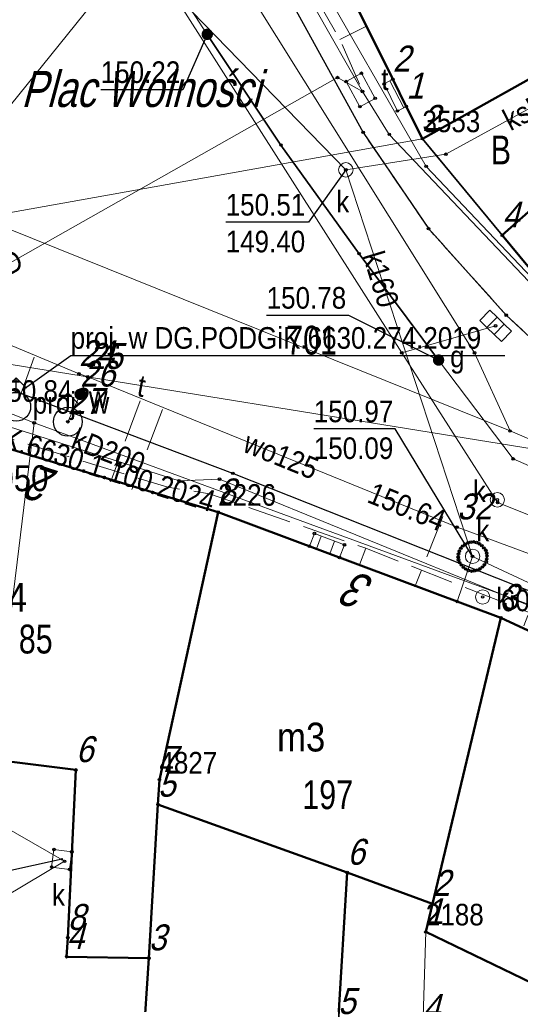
# Model space of a CAD drawing. Header units: metres. Extents: x 5551907 to 5556416, y 5709283 to 5712755.
# Tile 51 of 100: x 5554627 to 5554644, y 5710553 to 5710587. Entities that reach past the tile are written whole.
import ezdxf
from ezdxf.enums import TextEntityAlignment as Align

# ---------------------------------------------------------------- set-up
doc = ezdxf.new("R2010")
doc.units = ezdxf.units.M
for name, pattern in [('1.0_0.5', [1.5, 1, -0.5]), ('1.5_0.5', [2, 1.5, -0.5]), ('219-500', [0])]:
    doc.linetypes.add(name, pattern=pattern)
doc.layers.get('0').update_dxf_attribs({"color": 2, "lineweight": 5})
doc.styles.get("Standard").update_dxf_attribs({"font": 'Working1250', "width": 0.75})
doc.linetypes.add('902-500', pattern='A,3.75,0,[1,ksztalty.shx,S=0.5,R=0,X=0,Y=0],3.75', length=7.5)

# ---------------------------------------------------------------- blocks, each defined once
blk = doc.blocks.new('PUNKTBUD')
at = {"color": 0}
blk.add_circle((0, 0), 0.045, dxfattribs=at)
blk = doc.blocks.new('203')
at = {"linetype": 'Continuous', "lineweight": 0}
h = blk.add_hatch(color=0, dxfattribs=at)
edge = h.paths.add_edge_path()
edge.add_arc((0, 0), 0.045, 0, 360)
blk = doc.blocks.new('US25')
at = {"linetype": 'Continuous', "lineweight": 0}
h = blk.add_hatch(color=0, dxfattribs=at)
edge = h.paths.add_edge_path()
edge.add_arc((0, 0), 0.2, 0, 360)
blk = doc.blocks.new('PW01')
at = {"linetype": 'Continuous', "lineweight": 13}
h = blk.add_hatch(color=0, dxfattribs=at)
edge = h.paths.add_edge_path()
edge.add_arc((0, 0), 0.045, 0, 360)
blk = doc.blocks.new('US05')
at = {"color": 0, "linetype": 'Continuous', "lineweight": 13}
for p, q in [((-0.525, -0.25), (-0.525, 0.25)), ((-0.525, 0.25), (-0.175, 0.25)), ((-0.175, -0.25), (-0.175, 0.25)), ((-0.175, 0.25), (0.175, 0.25)), ((0.175, -0.25), (0.175, 0.25)), ((0.175, 0.25), (0.525, 0.25)), ((0.525, -0.25), (0.525, 0.25)), ((-0.525, -0.25), (-0.175, -0.25)), ((-0.175, -0.25), (0.175, -0.25)), ((0.175, -0.25), (0.525, -0.25))]:
    blk.add_line(p, q, dxfattribs=at)
blk = doc.blocks.new('US22')
at = {"color": 0, "linetype": 'Continuous', "lineweight": 13}
blk.add_circle((0, 0), 0.25, dxfattribs=at)
blk = doc.blocks.new('SUWH')
at = {"color": 0, "linetype": 'Continuous'}
for p in [(-0.354, 0.646), (0, 0.5), (0.354, 0.646)]:
    blk.add_line(p, (0, 1), dxfattribs=at)
blk.add_circle((0, 0), 0.5, dxfattribs=at)
blk = doc.blocks.new('PIKIETAW1891')
at = {"color": 0}
blk.add_circle((0, 0), 0.045, dxfattribs=at)

msp = doc.modelspace()

# ---------------------------------------------------------------- linework, layer by layer
at = {"layer": '218-kontur użytku gruntowego', "color": 3, "linetype": 'CONTINUOUS', "lineweight": 18, "flags": 128}
for points in [[(5554635.54, 5710593.76), (5554640.8, 5710583.2)], [(5554640.8, 5710583.2), (5554635.54, 5710593.76)], [(5554640.8, 5710583.2), (5554644.79, 5710578.37)], [(5554644.79, 5710578.37), (5554640.8, 5710583.2)], [(5554633.71, 5710570.24), (5554621.39, 5710573.98)], [(5554621.39, 5710573.98), (5554633.71, 5710570.24)], [(5554643.52, 5710566.58), (5554633.71, 5710570.24)], [(5554633.71, 5710570.24), (5554643.52, 5710566.58)], [(5554657.89, 5710559.92), (5554643.52, 5710566.58)], [(5554643.52, 5710566.58), (5554657.89, 5710559.92)]]:
    msp.add_lwpolyline(points, dxfattribs=at)
at = {"layer": '219-działka ewidencyjna', "color": 7, "linetype": '219-500', "lineweight": 18, "flags": 128}
for points in [[(5554635.54, 5710593.76), (5554640.8, 5710583.2)], [(5554640.8, 5710583.2), (5554610.13, 5710577.71)], [(5554640.8, 5710583.2), (5554644.79, 5710578.37)], [(5554621.39, 5710573.98), (5554633.71, 5710570.24)], [(5554633.71, 5710570.24), (5554631.67, 5710560.95)], [(5554633.71, 5710570.24), (5554643.52, 5710566.58)], [(5554643.52, 5710566.58), (5554640.92, 5710555.68)], [(5554643.52, 5710566.58), (5554657.89, 5710559.92)], [(5554631.67, 5710560.95), (5554631.1, 5710551.78)], [(5554640.92, 5710555.68), (5554640.65, 5710547.2)]]:
    msp.add_lwpolyline(points, dxfattribs=at)
at = {"layer": '312-budynek ewidencyjny', "color": 7, "linetype": 'CONTINUOUS', "lineweight": 50, "flags": 128}
for points in [[(5554639.77, 5710585.26), (5554635.54, 5710593.76)], [(5554651.47, 5710589.17), (5554640.8, 5710583.2)], [(5554640.24, 5710584.32), (5554639.77, 5710585.26)], [(5554640.8, 5710583.2), (5554640.24, 5710584.32)], [(5554643.57, 5710579.85), (5554645.69, 5710581.73)], [(5554644.79, 5710578.37), (5554643.57, 5710579.85)], [(5554621.39, 5710573.98), (5554633.71, 5710570.24)], [(5554633.71, 5710570.24), (5554631.67, 5710560.96)], [(5554631.67, 5710560.96), (5554633.71, 5710570.24)], [(5554633.71, 5710570.24), (5554643.52, 5710566.58)], [(5554643.52, 5710566.58), (5554641.15, 5710556.66)], [(5554641.15, 5710556.66), (5554643.52, 5710566.58)], [(5554643.52, 5710566.58), (5554656.43, 5710560.6)], [(5554628.77, 5710561.3), (5554619.58, 5710562.45)], [(5554628.49, 5710555.48), (5554628.77, 5710561.3)], [(5554631.67, 5710560.96), (5554631.62, 5710560.1)], [(5554631.62, 5710560.1), (5554631.67, 5710560.96)], [(5554631.62, 5710560.1), (5554631.3, 5710554.77)], [(5554631.3, 5710554.77), (5554631.62, 5710560.1)], [(5554638.19, 5710557.74), (5554631.62, 5710560.1)], [(5554631.62, 5710560.1), (5554638.19, 5710557.74)], [(5554638.19, 5710557.74), (5554637.87, 5710552.56)], [(5554641.15, 5710556.66), (5554638.19, 5710557.74)], [(5554640.92, 5710555.68), (5554641.15, 5710556.66)], [(5554628.45, 5710554.82), (5554628.49, 5710555.48)], [(5554652.32, 5710550.18), (5554640.92, 5710555.68)], [(5554631.3, 5710554.77), (5554628.45, 5710554.82)], [(5554631.11, 5710551.79), (5554631.3, 5710554.77)]]:
    msp.add_lwpolyline(points, dxfattribs=at)
at = {"layer": '352-schody', "color": 7, "linetype": 'CONTINUOUS', "lineweight": 18, "flags": 128}
for points in [[(5554639.77, 5710585.26), (5554640.24, 5710584.32), (5554639.93, 5710584.16), (5554639.47, 5710585.1)], [(5554639.77, 5710585.26), (5554640.24, 5710584.32), (5554639.93, 5710584.16), (5554639.47, 5710585.1)], [(5554637.05, 5710569.5), (5554638.09, 5710569.11), (5554637.92, 5710568.67), (5554636.88, 5710569.06)], [(5554637.05, 5710569.5), (5554638.09, 5710569.11), (5554637.92, 5710568.67), (5554636.88, 5710569.06)]]:
    msp.add_lwpolyline(points, close=True, dxfattribs=at)
for points in [[(5554640.152, 5710584.275), (5554639.671, 5710585.207)], [(5554637.118, 5710568.971), (5554637.284, 5710569.412)], [(5554637.587, 5710568.795), (5554637.752, 5710569.237)]]:
    msp.add_lwpolyline(points, dxfattribs=at)
at = {"layer": 'chodnik', "color": 7, "linetype": '1.0_0.5', "lineweight": 18, "flags": 128}
for points in [[(5554635.54, 5710593.77), (5554634.91, 5710595.04), (5554633.91, 5710593.77), (5554633.75, 5710592.48), (5554638.74, 5710583.42), (5554641.01, 5710580.08), (5554643.71, 5710577.08), (5554646.71, 5710574.28), (5554649.98, 5710571.75), (5554654.48, 5710569.13), (5554657.23, 5710567.94), (5554663.58, 5710565.38), (5554672.78, 5710561.9), (5554675.18, 5710561.06), (5554689.57, 5710555.85), (5554698.78, 5710552.52), (5554710.37, 5710548.38), (5554714.25, 5710546.74), (5554729.82, 5710541.69), (5554742.89, 5710537.3), (5554751.26, 5710534.52), (5554762.58, 5710530.76), (5554774.22, 5710526.97), (5554774.78, 5710528.37), (5554764.27, 5710531.88), (5554751.75, 5710536.33), (5554751.77, 5710536.51), (5554750.8, 5710536.85), (5554747.46, 5710538.23), (5554747.7, 5710540.56), (5554744.66, 5710541.51), (5554744.56, 5710541.2), (5554739.98, 5710542.65), (5554739.84, 5710542.24), (5554738.75, 5710542.66), (5554738.86, 5710543), (5554737.13, 5710543.55), (5554736.94, 5710542.93), (5554735.52, 5710543.39), (5554735.71, 5710544), (5554735.21, 5710544.15), (5554734.57, 5710542.28), (5554734.29, 5710542.36), (5554734.21, 5710542.13), (5554733.69, 5710542.29), (5554733.6, 5710541.98), (5554731.6, 5710542.57), (5554731.71, 5710542.9), (5554731.2, 5710543.05), (5554731.26, 5710543.29), (5554730.98, 5710543.4), (5554731.45, 5710545.01), (5554730.83, 5710545.22), (5554730.25, 5710543.35), (5554729.32, 5710543.64), (5554729.03, 5710543.39), (5554727.46, 5710543.87), (5554727.33, 5710544.25), (5554717.41, 5710547.27), (5554713.9, 5710548.53), (5554699.71, 5710553.91), (5554699.01, 5710554.16), (5554698.93, 5710553.83), (5554698.03, 5710554.16), (5554698.06, 5710554.49), (5554696.65, 5710554.99), (5554696.58, 5710554.63), (5554695.68, 5710554.95), (5554695.75, 5710555.31), (5554694.67, 5710555.69), (5554694.6, 5710555.33), (5554693.68, 5710555.69), (5554693.72, 5710556.03), (5554692.17, 5710556.57), (5554692.08, 5710556.12), (5554691.15, 5710556.47), (5554691.23, 5710556.91), (5554690.16, 5710557.29), (5554680.82, 5710560.6), (5554675.34, 5710562.38), (5554657.42, 5710568.76), (5554652.45, 5710572.15), (5554644.79, 5710578.37), (5554640.8, 5710583.2)], [(5554701.94, 5710544.3), (5554700.74, 5710545.72), (5554686.94, 5710550.95), (5554676.86, 5710554.79), (5554657.36, 5710562.45), (5554644.05, 5710567.69), (5554634.22, 5710571.59), (5554626.43, 5710574.52), (5554620.44, 5710576.15), (5554615.82, 5710578.07), (5554614.07, 5710578.62), (5554612.84, 5710578.98), (5554609.83, 5710579.69), (5554607.1, 5710579.88), (5554604.29, 5710579.54), (5554600.63, 5710578.77), (5554596.7, 5710577.62), (5554593.44, 5710576.59), (5554589.82, 5710575.3), (5554586.34, 5710573.89), (5554582.72, 5710572.29), (5554575.58, 5710569.01), (5554564.32, 5710563.87), (5554562.8, 5710562.57), (5554562.14, 5710560.52), (5554562.19, 5710557.43), (5554569.93, 5710560.88), (5554577.48, 5710564.19), (5554576.33, 5710566.7), (5554590.07, 5710571.3), (5554610.13, 5710577.71), (5554621.39, 5710573.98), (5554633.71, 5710570.24), (5554643.52, 5710566.58), (5554644.29, 5710566.22), (5554644.46, 5710566.66), (5554645.25, 5710566.29), (5554645.11, 5710565.84), (5554645.84, 5710565.51), (5554645.96, 5710565.94), (5554646.76, 5710565.6), (5554646.6, 5710565.15), (5554648.61, 5710564.22), (5554648.79, 5710564.71), (5554649.54, 5710564.32), (5554649.37, 5710563.87), (5554650.83, 5710563.19), (5554650.97, 5710563.67), (5554651.74, 5710563.33), (5554651.6, 5710562.84), (5554652.55, 5710562.39), (5554652.72, 5710562.88), (5554653.52, 5710562.52), (5554653.37, 5710562.02), (5554654.28, 5710561.6), (5554654.43, 5710562.07), (5554655.19, 5710561.74), (5554655.01, 5710561.26), (5554657.89, 5710559.92), (5554658.33, 5710559.41), (5554673.9, 5710553.35), (5554680.52, 5710550.71), (5554691.66, 5710546.4), (5554700.19, 5710543.25), (5554700.94, 5710541.59), (5554701.56, 5710541.41), (5554701.89, 5710542.53)]]:
    msp.add_lwpolyline(points, close=True, dxfattribs=at)
at = {"layer": 'jezdnia', "color": 7, "linetype": '1.5_0.5', "lineweight": 18, "flags": 128}
msp.add_lwpolyline([(5554558, 5710570.33), (5554562.14, 5710560.52), (5554562.8, 5710562.57), (5554564.32, 5710563.87), (5554575.58, 5710569.01), (5554582.72, 5710572.29), (5554586.34, 5710573.89), (5554589.82, 5710575.3), (5554593.44, 5710576.59), (5554596.7, 5710577.62), (5554600.63, 5710578.77), (5554604.29, 5710579.54), (5554607.1, 5710579.88), (5554609.83, 5710579.69), (5554612.84, 5710578.98), (5554614.07, 5710578.62), (5554615.82, 5710578.07), (5554620.44, 5710576.15), (5554626.43, 5710574.52), (5554634.22, 5710571.59), (5554644.05, 5710567.69), (5554657.36, 5710562.45), (5554676.86, 5710554.79), (5554686.94, 5710550.95), (5554700.74, 5710545.72), (5554701.94, 5710544.3), (5554701.89, 5710542.53), (5554701.56, 5710541.41), (5554707.44, 5710538.78), (5554708.55, 5710539.84), (5554708.99, 5710540.24), (5554709.69, 5710540.89), (5554710.98, 5710541.56), (5554712.5, 5710541.41), (5554720.5, 5710538.63), (5554736.78, 5710533.06), (5554749.57, 5710528.78), (5554763.55, 5710524.1), (5554766.07, 5710523.24), (5554782.69, 5710517.85), (5554796.57, 5710513.51), (5554803.14, 5710511.53), (5554825.07, 5710504.76), (5554823.27, 5710511.18), (5554815.61, 5710513.72), (5554799.99, 5710518.83), (5554799.5, 5710519.11), (5554799.2, 5710519.56), (5554798.33, 5710521.27), (5554797.28, 5710521.23), (5554795.45, 5710521.76), (5554793.69, 5710523.21), (5554792.64, 5710522.93), (5554791.5, 5710521.88), (5554790.13, 5710521.95), (5554787.1, 5710522.84), (5554785.11, 5710523.52), (5554778.56, 5710525.61), (5554774.22, 5710526.97), (5554762.58, 5710530.76), (5554751.26, 5710534.52), (5554742.89, 5710537.3), (5554729.82, 5710541.69), (5554714.25, 5710546.74), (5554710.37, 5710548.38), (5554698.78, 5710552.52), (5554689.57, 5710555.85), (5554675.18, 5710561.06), (5554672.78, 5710561.9), (5554663.58, 5710565.38), (5554657.23, 5710567.94), (5554654.48, 5710569.13), (5554649.98, 5710571.75), (5554646.71, 5710574.28), (5554643.71, 5710577.08), (5554641.01, 5710580.08), (5554638.74, 5710583.42), (5554633.75, 5710592.48), (5554633.91, 5710593.77), (5554634.91, 5710595.04), (5554633.01, 5710599.07), (5554631.32, 5710598.71), (5554629.63, 5710599.6), (5554625.95, 5710606.2), (5554625.71, 5710607.17), (5554626.02, 5710607.96), (5554642.85, 5710629.44), (5554638.66, 5710629.24), (5554632.54, 5710621.1), (5554625.82, 5710612.21), (5554623.73, 5710611.37), (5554622.02, 5710612.5), (5554609.82, 5710629.69), (5554603.83, 5710627.01), (5554609.56, 5710618.13), (5554617.52, 5710605.64), (5554618.27, 5710604.43), (5554618.94, 5710603.08), (5554618.99, 5710602.3), (5554618.71, 5710601.51), (5554617.21, 5710600.11), (5554615.15, 5710598.69), (5554603.4, 5710592.52), (5554592.29, 5710586.8), (5554591.52, 5710586.8), (5554590.85, 5710587.1), (5554590.26, 5710587.53), (5554589.28, 5710588.68), (5554580.73, 5710602.65), (5554575.05, 5710600.93), (5554584.05, 5710586.01), (5554584.47, 5710583.62), (5554582.84, 5710581.95), (5554570.69, 5710576.2), (5554558.91, 5710570.55)], close=True, dxfattribs=at)
at = {"layer": 'krawężnik', "color": 7, "linetype": 'CONTINUOUS', "lineweight": 25, "flags": 128}
for points in [[(5554634.91, 5710595.04), (5554633.91, 5710593.77), (5554633.75, 5710592.48), (5554638.74, 5710583.42), (5554641.01, 5710580.08), (5554643.71, 5710577.08), (5554646.71, 5710574.28), (5554649.98, 5710571.75), (5554654.48, 5710569.13), (5554657.23, 5710567.94), (5554663.58, 5710565.38), (5554672.78, 5710561.9), (5554675.18, 5710561.06), (5554689.57, 5710555.85), (5554698.78, 5710552.52), (5554710.37, 5710548.38), (5554714.25, 5710546.74), (5554729.82, 5710541.69), (5554742.89, 5710537.3), (5554751.26, 5710534.52), (5554762.58, 5710530.76), (5554774.22, 5710526.97), (5554778.56, 5710525.61)], [(5554701.56, 5710541.41), (5554701.89, 5710542.53), (5554701.94, 5710544.3), (5554700.74, 5710545.72), (5554686.94, 5710550.95), (5554676.86, 5710554.79), (5554657.36, 5710562.45), (5554644.05, 5710567.69), (5554634.22, 5710571.59), (5554626.43, 5710574.52)]]:
    msp.add_lwpolyline(points, dxfattribs=at)
at = {"layer": 'obudowa ochronna przewodu', "color": 7, "linetype": 'CONTINUOUS', "lineweight": 35, "flags": 128}
msp.add_lwpolyline([(5554633.33, 5710586.82), (5554635.89, 5710582.98), (5554638.6, 5710579.21), (5554641.36, 5710575.52)], dxfattribs=at)
at = {"layer": 'ogrodzenie trwałe', "color": 7, "linetype": '902-500', "lineweight": 35, "flags": 128}
msp.add_lwpolyline([(5554640.8, 5710583.2), (5554643.57, 5710579.85)], dxfattribs=at)
at = {"layer": 'przewód elektroenergetyczny podziemny', "color": 1, "linetype": 'CONTINUOUS', "lineweight": 18, "flags": 128}
for points in [[(5554746.97, 5710536.32), (5554714.02, 5710547.69), (5554713.26, 5710548.15), (5554700, 5710553.25), (5554699.28, 5710552.62), (5554688.68, 5710556.84), (5554675.66, 5710561.33), (5554659.32, 5710567.61), (5554658.02, 5710568.24), (5554652.74, 5710571.71), (5554652.17, 5710571.96), (5554644.6, 5710578.37), (5554640.93, 5710582.24), (5554636.89, 5710589.26), (5554637.33, 5710589.42), (5554634.93, 5710593.99), (5554662.51, 5710609.21), (5554676.03, 5710616.28), (5554685.57, 5710620.81)], [(5554556.79, 5710555.59), (5554569.67, 5710561.03), (5554576.34, 5710564.36), (5554575.78, 5710567.56), (5554581.33, 5710569.41), (5554592.35, 5710573.8), (5554592.67, 5710573.45), (5554598.77, 5710574.83), (5554605.31, 5710576.88), (5554609.3, 5710578.59), (5554621.07, 5710574.92), (5554632.35, 5710571.33), (5554633.76, 5710571.39), (5554648.72, 5710565.28)]]:
    msp.add_lwpolyline(points, dxfattribs=at)
at = {"layer": 'przewód gazowy', "color": 40, "linetype": 'CONTINUOUS', "lineweight": 18, "flags": 128}
msp.add_lwpolyline([(5554629.51, 5710592.95), (5554630.81, 5710590.71), (5554633.33, 5710586.82), (5554635.89, 5710582.98), (5554638.6, 5710579.21), (5554641.36, 5710575.52), (5554643.95, 5710572.09), (5554648.15, 5710570.26), (5554648.38, 5710570.08), (5554664.78, 5710563.81), (5554669.85, 5710561.83), (5554683.11, 5710556.68), (5554686.39, 5710555.56), (5554690.85, 5710553.91), (5554705.54, 5710548.47), (5554708.34, 5710547.56), (5554714.35, 5710545.32), (5554715.95, 5710544.73), (5554718.14, 5710543.92), (5554723.22, 5710542.05), (5554743.94, 5710535.12)], dxfattribs=at)
at = {"layer": 'przewód kanalizacyjny', "color": 34, "linetype": 'CONTINUOUS', "lineweight": 18, "flags": 128}
for points in [[(5554622.18, 5710605.01), (5554611.28, 5710579.7), (5554627.32, 5710573.34), (5554648.75, 5710565.48)], [(5554628.3, 5710594.29), (5554640.08, 5710575.77), (5554643.41, 5710570.58), (5554668.65, 5710560.53), (5554677.79, 5710557.09), (5554688.04, 5710553.28), (5554705.47, 5710547.12)], [(5554642.54, 5710568.71), (5554638.14, 5710582.12), (5554627.45, 5710593.12)], [(5554638.14, 5710582.12), (5554641.61, 5710582.66), (5554649.97, 5710587.23), (5554650.37, 5710587.45)], [(5554640.08, 5710575.77), (5554643.34, 5710576.71)], [(5554627.32, 5710573.34), (5554625.65, 5710559.7), (5554628.38, 5710558.13), (5554622.14, 5710554.42)], [(5554642.01, 5710567.14), (5554642.54, 5710568.71)], [(5554655.17, 5710554.41), (5554657.54, 5710561.7), (5554642.54, 5710568.71)]]:
    msp.add_lwpolyline(points, dxfattribs=at)
at = {"layer": 'przewód telekomunikacyjny podziemny', "color": 30, "linetype": 'CONTINUOUS', "lineweight": 18, "flags": 128}
for points in [[(5554622.85, 5710607.73), (5554629.81, 5710596.22), (5554642.61, 5710575.77), (5554643.84, 5710573.06), (5554652.72, 5710569.27)], [(5554638.72, 5710584.84), (5554633.9, 5710593.31), (5554631.28, 5710598.61), (5554627.37, 5710606.25)], [(5554374.01, 5710454.75), (5554369.95, 5710464.56), (5554368.86, 5710465.36), (5554380.31, 5710483.95), (5554389.55, 5710494.24), (5554395.67, 5710499.5), (5554427.9, 5710522.38), (5554455.78, 5710532.81), (5554483.92, 5710541.5), (5554524.38, 5710553.96), (5554539.21, 5710559.79), (5554555.97, 5710566.98), (5554585.2, 5710580.72), (5554598.19, 5710584.52), (5554607.28, 5710586.33), (5554615.01, 5710584.66), (5554643.84, 5710573.06)], [(5554620.2, 5710575.66), (5554621.41, 5710576.03), (5554637.85, 5710585.32), (5554638.72, 5710584.84)], [(5554638.72, 5710584.84), (5554639.65, 5710583.35), (5554645.15, 5710577.55), (5554653.59, 5710570.42)], [(5554605.5, 5710578.77), (5554652.39, 5710571.18), (5554653.59, 5710570.42)]]:
    msp.add_lwpolyline(points, dxfattribs=at)
at = {"layer": 'przewód telekomunikacyjny podziemny - ob. projektowany', "color": 30, "linetype": '1.5_0.5', "lineweight": 18, "flags": 128}
for points in [[(5554651.18, 5710602.51), (5554650.9, 5710603.02), (5554635.28, 5710594.55), (5554634.07, 5710593.41), (5554637.93, 5710586.64), (5554638.72, 5710584.84)], [(5554637.93, 5710586.64), (5554638.86, 5710587.1)], [(5554625.19, 5710573.19), (5554631.96, 5710571.11), (5554633.41, 5710570.88), (5554638.83, 5710568.99), (5554644.48, 5710566.77), (5554649.82, 5710564.33), (5554654.19, 5710562.32), (5554656.13, 5710562.7), (5554667.05, 5710558.18), (5554666.29, 5710556.31)], [(5554638.62, 5710568.41), (5554638.83, 5710568.99)]]:
    msp.add_lwpolyline(points, dxfattribs=at)
at = {"layer": 'przewód wodociągowy', "color": 5, "linetype": 'CONTINUOUS', "lineweight": 18, "flags": 128}
for points in [[(5554621.57, 5710578.05), (5554622.15, 5710578.99), (5554633.11, 5710592.56), (5554632.93, 5710593.64), (5554632.59, 5710594.3)], [(5554621.57, 5710578.05), (5554622.75, 5710577.6), (5554628.88, 5710575.04), (5554629.18, 5710574.94)], [(5554629.18, 5710574.94), (5554628.92, 5710574.33), (5554628.49, 5710573.38)], [(5554629.18, 5710574.94), (5554642, 5710569.72), (5554649.34, 5710567.02), (5554653.37, 5710565.5), (5554654.78, 5710564.83), (5554666.48, 5710560.02), (5554679.45, 5710555.18), (5554686.5, 5710552.37), (5554693.53, 5710549.75), (5554709.59, 5710543.48), (5554714.35, 5710541.61), (5554716.67, 5710540.68), (5554719.55, 5710539.74), (5554720.87, 5710539.24), (5554737.43, 5710534.51), (5554744.28, 5710532.08), (5554747.67, 5710530.86), (5554754.22, 5710528.46), (5554766.15, 5710524.25)]]:
    msp.add_lwpolyline(points, dxfattribs=at)
at = {"layer": 'przewód wodociągowy - ob. projektowany', "color": 5, "linetype": '1.5_0.5', "lineweight": 18, "flags": 128}
for points in [[(5554627.32, 5710575.62), (5554626.7, 5710573.9)], [(5554631, 5710574.11), (5554629.99, 5710571.34), (5554629.96, 5710571.31)], [(5554631.78, 5710573.81), (5554630.71, 5710571.03)], [(5554641.51, 5710570.09), (5554640.53, 5710567.65)]]:
    msp.add_lwpolyline(points, dxfattribs=at)
at = {"layer": 'przewód wodociągowy - ob. projektowany-Atr1', "color": 5, "flags": 128}
msp.add_lwpolyline([(5554626.91, 5710574.48), (5554628.59, 5710575.68), (5554643.654, 5710575.68)], dxfattribs=at)
at = {"layer": 'rzedna-Atr2', "color": 7, "flags": 128}
for points in [[(5554633.33, 5710586.82), (5554632.48, 5710584.9), (5554629.632, 5710584.9)], [(5554638.14, 5710582.12), (5554636.85, 5710580.3), (5554633.97, 5710580.3)], [(5554641.36, 5710575.52), (5554638.24, 5710577.07), (5554635.392, 5710577.07)], [(5554642.54, 5710568.71), (5554639.85, 5710573.13), (5554637.028, 5710573.13)], [(5554628.29, 5710558.2), (5554626.3, 5710557.76), (5554623.452, 5710557.76)]]:
    msp.add_lwpolyline(points, dxfattribs=at)
at = {"layer": 'studnia kanalizacyjna', "color": 34, "linetype": 'CONTINUOUS', "lineweight": 18, "flags": 128}
msp.add_lwpolyline([(5554643.04, 5710568.72), (5554643.03, 5710568.62), (5554643.01, 5710568.52), (5554642.95, 5710568.42), (5554642.88, 5710568.34), (5554642.8, 5710568.28), (5554642.7, 5710568.23), (5554642.6, 5710568.21), (5554642.5, 5710568.2), (5554642.4, 5710568.22), (5554642.3, 5710568.27), (5554642.22, 5710568.33), (5554642.15, 5710568.41), (5554642.09, 5710568.49), (5554642.05, 5710568.59), (5554642.04, 5710568.69), (5554642.05, 5710568.79), (5554642.08, 5710568.89), (5554642.13, 5710568.99), (5554642.2, 5710569.07), (5554642.28, 5710569.13), (5554642.38, 5710569.18), (5554642.48, 5710569.2), (5554642.58, 5710569.21), (5554642.68, 5710569.19), (5554642.78, 5710569.14), (5554642.86, 5710569.08), (5554642.93, 5710569), (5554643, 5710568.92), (5554643.03, 5710568.82)], close=True, dxfattribs=at)
at = {"layer": 'właz do komory lub kanału', "color": 7, "linetype": 'CONTINUOUS', "lineweight": 18, "flags": 128}
for points in [[(5554639.16, 5710584.6), (5554638.63, 5710584.31), (5554638.15, 5710585.18), (5554638.68, 5710585.47)], [(5554628.01, 5710558.54), (5554628.63, 5710558.46), (5554628.55, 5710557.85), (5554627.93, 5710557.93)]]:
    msp.add_lwpolyline(points, close=True, dxfattribs=at)

# ---------------------------------------------------------------- block references
at = {"layer": '203-punkt graniczny', "color": 7, "linetype": 'CONTINUOUS', "lineweight": 18}
for p in [(5554640.8, 5710583.2), (5554633.71, 5710570.24), (5554643.52, 5710566.58), (5554631.67, 5710560.95), (5554640.92, 5710555.68)]:
    msp.add_blockref('203', p, dxfattribs=at)
at = {"layer": 'hydrant', "color": 5, "linetype": 'CONTINUOUS', "lineweight": 18}
msp.add_blockref('SUWH', (5554628.49, 5710573.38), dxfattribs=at)
at = {"layer": 'hydrant - ob. projektowany', "color": 5, "linetype": 'CONTINUOUS', "lineweight": 18}
msp.add_blockref('SUWH', (5554626.7, 5710573.9), dxfattribs=at)
at = {"layer": 'kratka ściekowa', "color": 34, "linetype": 'CONTINUOUS', "lineweight": 18, "rotation": 315.716}
msp.add_blockref('US05', (5554643.34, 5710576.71), dxfattribs=at)
at = {"layer": 'Punkt budynku', "color": 5, "linetype": 'CONTINUOUS', "lineweight": 18}
for p in [(5554639.77, 5710585.26), (5554639.47, 5710585.1), (5554639.93, 5710584.16), (5554640.24, 5710584.32), (5554640.8, 5710583.2), (5554643.57, 5710579.85), (5554633.71, 5710570.24), (5554637.05, 5710569.5), (5554638.09, 5710569.11), (5554636.88, 5710569.06), (5554637.92, 5710568.67), (5554643.52, 5710566.58), (5554628.77, 5710561.3), (5554631.67, 5710560.96), (5554631.62, 5710560.1), (5554638.19, 5710557.74), (5554641.15, 5710556.66), (5554628.49, 5710555.48), (5554640.92, 5710555.68), (5554628.45, 5710554.82), (5554631.3, 5710554.77)]:
    msp.add_blockref('PUNKTBUD', p, dxfattribs=at)
at = {"layer": 'Punkt roboczy BDOT GESUT K1', "color": 6, "linetype": 'CONTINUOUS', "lineweight": 18}
for p in [(5554633.33, 5710586.82), (5554633.33, 5710586.82), (5554633.33, 5710586.82), (5554638.68, 5710585.47), (5554637.85, 5710585.32), (5554638.15, 5710585.18), (5554638.72, 5710584.84), (5554638.72, 5710584.84), (5554638.72, 5710584.84), (5554639.16, 5710584.6), (5554638.63, 5710584.31), (5554638.74, 5710583.42), (5554638.74, 5710583.42), (5554638.74, 5710583.42), (5554639.65, 5710583.35), (5554640.8, 5710583.2), (5554640.8, 5710583.2), (5554635.89, 5710582.98), (5554635.89, 5710582.98), (5554641.61, 5710582.66), (5554638.14, 5710582.12), (5554638.14, 5710582.12), (5554638.14, 5710582.12), (5554640.93, 5710582.24), (5554641.01, 5710580.08), (5554641.01, 5710580.08), (5554641.01, 5710580.08), (5554643.57, 5710579.85), (5554638.6, 5710579.21), (5554638.6, 5710579.21), (5554643.71, 5710577.08), (5554643.71, 5710577.08), (5554643.71, 5710577.08), (5554643.34, 5710576.71), (5554643.34, 5710576.71), (5554640.08, 5710575.77), (5554640.08, 5710575.77), (5554642.61, 5710575.77), (5554641.36, 5710575.52), (5554641.36, 5710575.52), (5554641.36, 5710575.52), (5554628.88, 5710575.04), (5554629.18, 5710574.94), (5554629.18, 5710574.94), (5554629.18, 5710574.94), (5554628.92, 5710574.33), (5554628.92, 5710574.33), (5554627.32, 5710573.34), (5554627.32, 5710573.34), (5554628.49, 5710573.38), (5554628.49, 5710573.38), (5554643.84, 5710573.06), (5554643.84, 5710573.06), (5554643.95, 5710572.09), (5554634.22, 5710571.59), (5554634.22, 5710571.59), (5554634.22, 5710571.59), (5554632.35, 5710571.33), (5554633.76, 5710571.39), (5554643.4, 5710570.67), (5554643.41, 5710570.58), (5554633.71, 5710570.24), (5554642, 5710569.72), (5554642.2, 5710569.07), (5554642.28, 5710569.13), (5554642.38, 5710569.18), (5554642.48, 5710569.2), (5554642.58, 5710569.21), (5554642.68, 5710569.19), (5554642.78, 5710569.14), (5554642.86, 5710569.08), (5554642.05, 5710568.79), (5554642.08, 5710568.89), (5554642.13, 5710568.99), (5554642.93, 5710569), (5554643, 5710568.92), (5554643.03, 5710568.82), (5554642.04, 5710568.69), (5554642.05, 5710568.59), (5554642.09, 5710568.49), (5554642.15, 5710568.41), (5554642.54, 5710568.71), (5554642.54, 5710568.71), (5554642.54, 5710568.71), (5554642.95, 5710568.42), (5554643.01, 5710568.52), (5554643.03, 5710568.62), (5554643.04, 5710568.72), (5554642.22, 5710568.33), (5554642.3, 5710568.27), (5554642.4, 5710568.22), (5554642.5, 5710568.2), (5554642.6, 5710568.21), (5554642.7, 5710568.23), (5554642.8, 5710568.28), (5554642.88, 5710568.34), (5554644.05, 5710567.69), (5554644.05, 5710567.69), (5554644.05, 5710567.69), (5554642.01, 5710567.14), (5554642.89, 5710567.3), (5554643.52, 5710566.58), (5554628.01, 5710558.54), (5554628.63, 5710558.46), (5554627.93, 5710557.93), (5554628.38, 5710558.13), (5554628.55, 5710557.85)]:
    msp.add_blockref('PIKIETAW1891', p, dxfattribs=at)
at = {"layer": 'rzedna', "color": 40, "linetype": 'CONTINUOUS', "lineweight": 18}
for p in [(5554633.33, 5710586.82), (5554641.36, 5710575.52)]:
    msp.add_blockref('PW01', p, dxfattribs=at)
at = {"layer": 'rzedna', "color": 34, "linetype": 'CONTINUOUS', "lineweight": 18}
for p in [(5554638.14, 5710582.12), (5554642.54, 5710568.71), (5554628.29, 5710558.2)]:
    msp.add_blockref('PW01', p, dxfattribs=at)
at = {"layer": 'rzedna - ob. w budowie', "color": 7, "linetype": 'CONTINUOUS', "lineweight": 18}
for p in [(5554628.92, 5710574.33), (5554642, 5710569.72)]:
    msp.add_blockref('PW01', p, dxfattribs=at)
at = {"layer": 'właz do komory lub kanału - okrągły', "color": 7, "linetype": 'CONTINUOUS', "lineweight": 18}
for p in [(5554638.14, 5710582.12), (5554643.4, 5710570.67), (5554642.54, 5710568.71), (5554642.89, 5710567.3)]:
    msp.add_blockref('US22', p, dxfattribs=at)
at = {"layer": 'zasuwa lub zawór', "color": 40, "linetype": 'CONTINUOUS', "lineweight": 18}
for p in [(5554633.33, 5710586.82), (5554641.36, 5710575.52)]:
    msp.add_blockref('US25', p, dxfattribs=at)
at = {"layer": 'zasuwa lub zawór', "color": 5, "linetype": 'CONTINUOUS', "lineweight": 18}
msp.add_blockref('US25', (5554628.92, 5710574.33), dxfattribs=at)

# ---------------------------------------------------------------- texts
at = {"layer": '203-punkt graniczny-Atr103', "color": 7, "width": 0.9}
for s, p in [('3553', (5554640.8, 5710583.2)), ('3553', (5554640.8, 5710583.2)), ('2226', (5554633.71, 5710570.24)), ('2226', (5554633.71, 5710570.24)), ('6019', (5554643.52, 5710566.58)), ('6019', (5554643.52, 5710566.58)), ('4827', (5554631.67, 5710560.95)), ('4827', (5554631.67, 5710560.95)), ('2188', (5554640.92, 5710555.68)), ('2188', (5554640.92, 5710555.68))]:
    msp.add_text(s, height=0.75, dxfattribs=at).set_placement(p, align=Align.BOTTOM_LEFT)
at = {"layer": '210-oznaczenie konturu użytku gruntowego', "color": 3, "linetype": 'CONTINUOUS', "lineweight": 18, "width": 0.79}
msp.add_text('B', height=1, dxfattribs=at).set_placement((5554643.17, 5710582.31))
at = {"layer": '211-numer działki ewidencyjnej', "color": 7, "linetype": 'CONTINUOUS', "lineweight": 18, "width": 0.79}
msp.add_text('701', height=1, dxfattribs=at).set_placement((5554636.07, 5710575.71))
at = {"layer": '238-Punkt adresowy budynku', "color": 7, "linetype": 'CONTINUOUS', "lineweight": 25, "oblique": 15, "width": 0.79}
for s, rotation, p in [('2', 161.803, (5554627.87, 5710571.76)), ('3', 158.188, (5554638.86, 5710568.05))]:
    msp.add_text(s, height=1.25, rotation=rotation, dxfattribs=at).set_placement(p, align=Align.CENTER)
at = {"layer": '312-oznaczenie budynku ewidencyjnego', "color": 7, "linetype": 'CONTINUOUS', "lineweight": 18, "width": 0.79}
msp.add_text('85', height=1, dxfattribs=at).set_placement((5554626.79, 5710565.34))
msp.add_text('197', height=1, dxfattribs=at).set_placement((5554636.63, 5710560.94), align=Align.TOP_LEFT)
at = {"layer": '312-oznaczenie budynku ewidencyjnego-Atr117', "color": 7, "width": 0.9}
for s, p in [('m4', (5554626.24, 5710567.29)), ('m3', (5554636.59, 5710562.44))]:
    msp.add_text(s, height=1, dxfattribs=at).set_placement(p, align=Align.MIDDLE_CENTER)
at = {"layer": '994-Nazwa ulicy', "color": 7, "linetype": 'CONTINUOUS', "lineweight": 25, "oblique": 15, "width": 0.79}
msp.add_text('Plac Wolności', height=1.25, dxfattribs=at).set_placement((5554626.87, 5710584.3))
at = {"layer": 'hydrant - ob. projektowany-Atr17', "color": 5, "width": 0.9}
msp.add_text('proj. w', height=0.75, dxfattribs=at).set_placement((5554627.27, 5710573.66))
at = {"layer": 'przewód kanalizacyjny-Atr1', "color": 34, "width": 0.9}
for s, rotation, p in [('ksD200', 27.372, (5554643.68, 5710583.79)), ('k160', 286.843, (5554639.08, 5710579.26)), ('kD200', 338.538, (5554628.69, 5710572.83))]:
    msp.add_text(s, height=0.75, rotation=rotation, dxfattribs=at).set_placement(p, align=Align.MIDDLE_LEFT)
at = {"layer": 'przewód telekomunikacyjny podziemny - ob. projektowany-Atr1', "color": 30, "width": 0.9}
msp.add_text('proj. t DG.GiK.6630.1.100.2024', height=0.75, rotation=342.776, dxfattribs=at).set_placement((5554621.49, 5710574.34), align=Align.MIDDLE_LEFT)
at = {"layer": 'przewód telekomunikacyjny podziemny-Atr1', "color": 30, "width": 0.9}
for s, rotation, p in [('tD', 28.152, (5554626.04, 5710578.65)), ('t', -10.506, (5554630.93, 5710574.65))]:
    msp.add_text(s, height=0.75, rotation=rotation, dxfattribs=at).set_placement(p, align=Align.MIDDLE_LEFT)
at = {"layer": 'przewód wodociągowy - ob. projektowany-Atr1', "color": 5, "width": 0.9}
msp.add_text('proj. w DG.PODGiK.6630.274.2019', height=0.75, dxfattribs=at).set_placement((5554628.59, 5710575.688), align=Align.BOTTOM_LEFT)
at = {"layer": 'przewód wodociągowy-Atr1', "color": 5, "width": 0.9}
msp.add_text('wo125', height=0.75, rotation=337.845, dxfattribs=at).set_placement((5554634.66, 5710572.71), align=Align.MIDDLE_LEFT)
at = {"layer": 'Punkt budynku-Atr103', "color": 5, "oblique": 15, "width": 0.9}
for s, p in [('2', (5554639.77, 5710585.26)), ('1', (5554640.24, 5710584.32))]:
    msp.add_text(s, height=0.9, dxfattribs=at).set_placement(p, align=Align.BOTTOM_LEFT)
at = {"layer": 'Punkt budynku-Atr104', "color": 5, "oblique": 15, "width": 0.9}
for s, p in [('2', (5554640.8, 5710583.2)), ('4', (5554643.57, 5710579.85)), ('8', (5554633.71, 5710570.24)), ('3', (5554643.52, 5710566.58)), ('6', (5554628.77, 5710561.3)), ('7', (5554631.67, 5710560.96)), ('5', (5554631.62, 5710560.1)), ('6', (5554638.19, 5710557.74)), ('2', (5554641.15, 5710556.66)), ('1', (5554640.92, 5710555.68)), ('8', (5554628.49, 5710555.48)), ('4', (5554628.45, 5710554.82)), ('3', (5554631.3, 5710554.77)), ('5', (5554637.87, 5710552.56)), ('4', (5554640.81, 5710552.36))]:
    msp.add_text(s, height=0.9, dxfattribs=at).set_placement(p, align=Align.BOTTOM_LEFT)
at = {"layer": 'Punkt roboczy BDOT GESUT K1-Atr103', "color": 6, "oblique": 15, "width": 0.9}
for s, p in [('24', (5554628.88, 5710575.04)), ('25', (5554629.18, 5710574.94)), ('25', (5554629.18, 5710574.94)), ('25', (5554629.18, 5710574.94)), ('26', (5554628.92, 5710574.33)), ('26', (5554628.92, 5710574.33)), ('27', (5554628.49, 5710573.38)), ('27', (5554628.49, 5710573.38)), ('32', (5554642, 5710569.72))]:
    msp.add_text(s, height=0.9, dxfattribs=at).set_placement(p, align=Align.BOTTOM_LEFT)
at = {"layer": 'rzedna - ob. w budowie-Atr2', "color": 7, "width": 0.9}
msp.add_text('150.84', height=0.75, dxfattribs=at).set_placement((5554625.89, 5710574.07))
msp.add_text('150.64', height=0.75, rotation=337.845, dxfattribs=at).set_placement((5554638.98, 5710570.95), align=Align.MIDDLE_LEFT)
at = {"layer": 'rzedna-Atr2', "color": 40, "width": 0.9}
for s, p in [('150.22', (5554629.632, 5710584.908)), ('150.78', (5554635.392, 5710577.078))]:
    msp.add_text(s, height=0.75, dxfattribs=at).set_placement(p, align=Align.BOTTOM_LEFT)
at = {"layer": 'rzedna-Atr2', "color": 34, "width": 0.9}
for s, p in [('150.51', (5554633.97, 5710580.308)), ('150.97', (5554637.028, 5710573.138))]:
    msp.add_text(s, height=0.75, dxfattribs=at).set_placement(p, align=Align.BOTTOM_LEFT)
at = {"layer": 'rzedna-Atr3', "color": 34, "width": 0.9}
for s, p in [('149.40', (5554633.97, 5710579.032)), ('150.09', (5554637.028, 5710571.862))]:
    msp.add_text(s, height=0.75, dxfattribs=at).set_placement(p, align=Align.BOTTOM_LEFT)
at = {"layer": 'Szczegółowa osnowa geodezyjna wysokościowa-Atr103', "color": 7, "width": 0.9}
msp.add_text('5.158.27.2.5050', height=0.9, dxfattribs=at).set_placement((5554619.99, 5710570.7), align=Align.BOTTOM_LEFT)
at = {"layer": 'właz do komory lub kanału - okrągły-Atr17', "color": 7, "width": 0.9}
for p in [(5554637.81, 5710580.64), (5554642.55, 5710570.59), (5554642.67, 5710569.23), (5554643.36, 5710566.87)]:
    msp.add_text('k', height=0.75, dxfattribs=at).set_placement(p)
at = {"layer": 'właz do komory lub kanału-Atr17', "color": 7, "width": 0.9}
for s, p in [('t', (5554639.37, 5710584.89)), ('k', (5554627.94, 5710556.59))]:
    msp.add_text(s, height=0.75, dxfattribs=at).set_placement(p)
at = {"layer": 'zasuwa lub zawór-Atr17', "color": 40, "width": 0.9}
msp.add_text('g', height=0.75, dxfattribs=at).set_placement((5554641.76, 5710575.27))
at = {"layer": 'zasuwa lub zawór-Atr17', "color": 5, "width": 0.9}
msp.add_text('w', height=0.75, dxfattribs=at).set_placement((5554629.22, 5710573.86))

doc.saveas('drawing.dxf')
